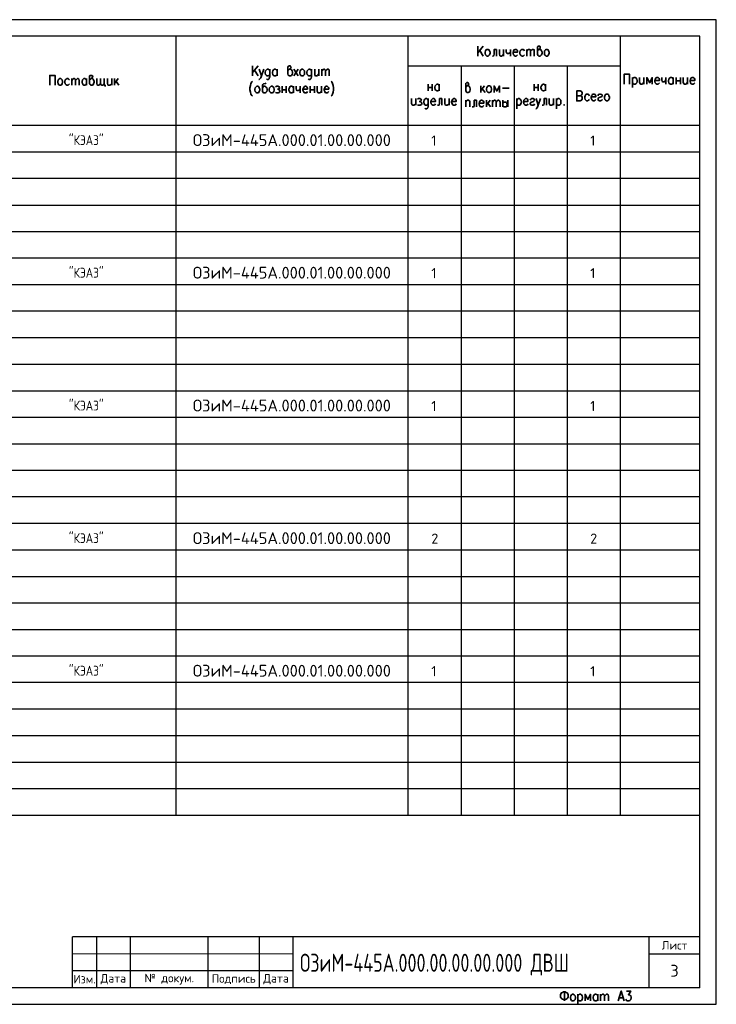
# Model space of a CAD drawing. Header units: millimetres. Extents: x -2 to 2563, y -1050 to -750.
# Tile 9 of 16: x 1066 to 1279, y -1050 to -750. Entities that reach past the tile are written whole.
import ezdxf

# ---------------------------------------------------------------- set-up
doc = ezdxf.new("R2010")
doc.units = ezdxf.units.MM
doc.layers.add('Cont', color=6, linetype='Continuous')
doc.layers.add('Text', color=3, linetype='Continuous')
doc.styles.add('Isocpeur', font='isocpeur.ttf')
doc.styles.add('simplex', font='simplex.shx', dxfattribs={"width": 0.9})
doc.styles.add('Style1', font='romans.shx', dxfattribs={"width": 0.8})

msp = doc.modelspace()

# ---------------------------------------------------------------- linework, layer by layer
at = {"color": 7, "linetype": 'Continuous', "lineweight": 25}
for p, q in [((1278.51, -750.23), (854.48, -750.23)), ((1278.51, -1050.02), (1278.51, -750.23)), ((1273.53, -790.6), (874.66, -790.6)), ((1273.53, -798.63), (874.66, -798.63)), ((1273.53, -806.76), (874.66, -806.76)), ((1273.53, -814.8), (874.66, -814.8)), ((1273.53, -822.84), (874.66, -822.84)), ((1273.53, -830.96), (874.66, -830.96)), ((1273.53, -839), (874.66, -839)), ((1273.53, -847.13), (874.66, -847.13)), ((1273.53, -855.17), (874.66, -855.17)), ((1273.53, -863.29), (874.66, -863.29)), ((1273.53, -871.33), (874.66, -871.33)), ((1273.53, -879.46), (874.66, -879.46)), ((1273.53, -887.5), (874.66, -887.5)), ((1273.53, -895.53), (874.66, -895.53)), ((1273.53, -903.66), (874.66, -903.66)), ((1273.53, -911.7), (874.66, -911.7)), ((1273.53, -919.83), (874.66, -919.83)), ((1273.53, -927.86), (874.66, -927.86)), ((1273.53, -935.99), (874.66, -935.99)), ((1273.53, -944.03), (874.66, -944.03)), ((1273.53, -952.07), (874.66, -952.07)), ((1273.53, -960.19), (874.66, -960.19)), ((1273.53, -968.23), (874.66, -968.23)), ((1273.53, -976.36), (874.66, -976.36)), ((1273.53, -984.4), (874.66, -984.4)), ((854.48, -1050.02), (1278.51, -1050.02))]:
    msp.add_line(p, q, dxfattribs=at)
at = {"color": 7, "linetype": 'Continuous', "lineweight": 35}
for p, q in [((1207.57, -758.27), (1205.91, -760.28)), ((1205.91, -758.27), (1205.91, -761.33)), ((1207.57, -761.33), (1206.52, -759.58)), ((1211.58, -759.32), (1211.58, -761.33)), ((1213.77, -759.32), (1213.77, -761.33)), ((1215.87, -759.32), (1215.87, -761.33)), ((1220.85, -759.32), (1220.85, -761.33)), ((1139.06, -764.3), (1137.4, -766.31)), ((1137.4, -764.3), (1137.4, -767.35)), ((1139.06, -767.35), (1138.01, -765.61)), ((1144.83, -765.34), (1144.83, -767.35)), ((1149.98, -765.34), (1151.3, -767.35)), ((1151.3, -765.34), (1149.98, -767.35)), ((1157.5, -765.34), (1157.5, -767.35)), ((1158.46, -765.34), (1158.46, -767.35)), ((1082.36, -768.14), (1082.36, -770.15)), ((1086.81, -768.14), (1086.81, -770.15)), ((1094.5, -768.14), (1094.5, -770.15)), ((1095.37, -768.14), (1095.37, -770.15)), ((1096.51, -768.14), (1095.37, -769.63)), ((1095.81, -769.01), (1096.69, -770.15)), ((1190.79, -769.89), (1190.79, -771.9)), ((1192.01, -769.89), (1192.01, -771.9)), ((1194.2, -769.89), (1194.2, -771.9)), ((1206.87, -770.41), (1206.87, -772.42)), ((1208, -770.41), (1206.87, -771.81)), ((1223.12, -769.89), (1223.12, -771.9)), ((1224.34, -769.89), (1224.34, -771.9)), ((1226.53, -769.89), (1226.53, -771.9)), ((1253, -767.88), (1253, -770.85)), ((1256.5, -767.88), (1256.5, -769.89)), ((1263.14, -767.88), (1263.14, -769.89)), ((1265.41, -767.88), (1265.41, -769.89)), ((1266.28, -767.88), (1266.28, -769.89)), ((1266.28, -768.84), (1267.59, -768.84)), ((1267.59, -767.88), (1267.59, -769.89)), ((1269.78, -767.88), (1269.78, -769.89)), ((1146.4, -770.5), (1146.4, -772.51)), ((1146.4, -771.55), (1147.63, -771.55)), ((1147.63, -770.5), (1147.63, -772.51)), ((1149.81, -770.5), (1149.81, -772.51)), ((1151.91, -770.5), (1151.91, -772.51)), ((1154.88, -770.5), (1154.88, -772.51)), ((1154.88, -771.55), (1156.19, -771.55)), ((1156.19, -770.5), (1156.19, -772.51)), ((1158.37, -770.5), (1158.37, -772.51)), ((1190.79, -770.85), (1192.01, -770.85)), ((1207.3, -771.29), (1208.18, -772.42)), ((1213.42, -771.11), (1215.52, -771.11)), ((1223.12, -770.85), (1224.34, -770.85)), ((1187.03, -774.26), (1187.03, -776.27)), ((1194.98, -774.26), (1194.98, -776.27)), ((1197.17, -774.26), (1197.17, -776.27)), ((1202.24, -774.78), (1202.24, -776.79)), ((1205.56, -774.78), (1205.56, -776.79)), ((1208.53, -774.78), (1208.53, -776.79)), ((1209.66, -774.78), (1208.53, -776.27)), ((1208.96, -775.65), (1209.84, -776.79)), ((1210.36, -774.78), (1210.36, -776.79)), ((1213.59, -774.78), (1213.59, -776.79)), ((1215.08, -774.78), (1215.08, -776.79)), ((1217.79, -774.26), (1217.79, -777.32)), ((1226.79, -774.26), (1226.79, -776.27)), ((1228.97, -774.26), (1228.97, -776.27)), ((1229.85, -774.26), (1229.85, -777.32)), ((1232.29, -1046), (1232.29, -1048.97)), ((1236.4, -1046.96), (1236.4, -1050.02)), ((1242.43, -1046.96), (1242.43, -1048.97)), ((1243.3, -1046.96), (1243.3, -1048.97)), ((1248.98, -1048.01), (1250.12, -1048.01))]:
    msp.add_line(p, q, dxfattribs=at)
at = {"color": 7, "lineweight": 20}
msp.add_line((1082.61, -1034.63), (1149.69, -1034.63), dxfattribs=at)
at = {"color": 7, "linetype": 'Continuous', "lineweight": 35}
for points in [[(1224.08, -759.75), (1224.25, -759.4), (1224.52, -759.32), (1224.87, -758.97), (1224.95, -758.7), (1224.87, -758.44), (1224.78, -758.27), (1224.43, -758.27), (1224.17, -758.44), (1224.08, -758.53), (1224.08, -760.71), (1224.17, -760.98), (1224.25, -761.15), (1224.52, -761.33), (1224.87, -761.33), (1225.13, -761.15), (1225.3, -760.89), (1225.48, -760.45), (1225.48, -760.1), (1225.3, -759.75), (1225.13, -759.4), (1224.87, -759.32), (1224.52, -759.32)], [(1211.58, -759.32), (1210.89, -759.32), (1210.89, -760.71), (1210.8, -761.15), (1210.54, -761.33), (1210.36, -761.33)], [(1212.55, -759.32), (1212.55, -760.71), (1212.63, -761.15), (1212.9, -761.33), (1213.24, -761.33), (1213.42, -761.15), (1213.77, -760.71)], [(1214.56, -759.32), (1214.56, -760.01), (1214.73, -760.45), (1214.9, -760.54), (1215.25, -760.54), (1215.52, -760.45), (1215.87, -760.01)], [(1216.65, -760.1), (1218.05, -760.1), (1218.05, -759.84), (1217.96, -759.58), (1217.79, -759.4), (1217.61, -759.32), (1217.26, -759.32), (1217, -759.4), (1216.83, -759.75), (1216.65, -760.1), (1216.65, -760.45), (1216.83, -760.89), (1217, -761.15), (1217.26, -761.33), (1217.61, -761.33), (1217.79, -761.15), (1218.05, -760.89)], [(1220.15, -759.75), (1219.89, -759.4), (1219.71, -759.32), (1219.36, -759.32), (1219.1, -759.4), (1218.84, -759.75), (1218.75, -760.1), (1218.75, -760.45), (1218.84, -760.89), (1219.1, -761.15), (1219.36, -761.33), (1219.71, -761.33), (1219.89, -761.15), (1220.15, -760.89)], [(1220.85, -759.84), (1221.2, -759.4), (1221.37, -759.32), (1221.63, -759.32), (1221.89, -759.4), (1221.98, -759.84), (1221.98, -761.33)], [(1221.98, -759.84), (1222.33, -759.4), (1222.59, -759.32), (1222.77, -759.32), (1223.03, -759.4), (1223.12, -759.84), (1223.12, -761.33)], [(1148.15, -765.78), (1148.41, -765.52), (1148.59, -765.34), (1148.94, -765.08), (1149.11, -764.73), (1148.94, -764.47), (1148.85, -764.3), (1148.5, -764.3), (1148.24, -764.47), (1148.15, -764.65), (1148.15, -766.74), (1148.24, -767.09), (1148.41, -767.18), (1148.59, -767.35), (1148.94, -767.35), (1149.2, -767.18), (1149.46, -766.92), (1149.55, -766.48), (1149.55, -766.22), (1149.46, -765.78), (1149.2, -765.52), (1148.94, -765.34), (1148.59, -765.34)], [(1075.63, -770.15), (1075.63, -767.18), (1077.29, -767.18), (1077.29, -770.15)], [(1087.77, -768.58), (1088.03, -768.32), (1088.21, -768.14), (1088.56, -767.88), (1088.73, -767.53), (1088.56, -767.27), (1088.47, -767.18), (1088.12, -767.18), (1087.86, -767.27), (1087.77, -767.44), (1087.77, -769.63), (1087.86, -769.89), (1088.03, -770.06), (1088.21, -770.15), (1088.56, -770.15), (1088.82, -770.06), (1089, -769.71), (1089.17, -769.28), (1089.17, -769.01), (1089, -768.58), (1088.82, -768.32), (1088.56, -768.14), (1088.21, -768.14)], [(1140.11, -767.35), (1139.85, -767.97), (1139.59, -768.23), (1139.41, -768.4), (1139.24, -768.4)], [(1139.41, -765.34), (1140.11, -767.35), (1140.81, -765.34)], [(1142.64, -765.78), (1142.47, -765.61), (1142.38, -765.52), (1142.12, -765.34), (1141.86, -765.34), (1141.6, -765.52), (1141.33, -765.78), (1141.25, -766.22), (1141.25, -766.48), (1141.33, -766.92), (1141.6, -767.18), (1141.86, -767.35), (1142.12, -767.35), (1142.38, -767.18), (1142.64, -766.92)], [(1142.64, -765.34), (1142.64, -767.62), (1142.47, -768.05), (1142.38, -768.23), (1142.12, -768.4), (1141.86, -768.4), (1141.6, -768.23)], [(1144.83, -766.92), (1144.57, -767.18), (1144.39, -767.35), (1144.04, -767.35), (1143.78, -767.18), (1143.69, -767.09), (1143.52, -766.92), (1143.43, -766.48), (1143.43, -766.22), (1143.52, -765.78), (1143.78, -765.52), (1144.04, -765.34), (1144.39, -765.34), (1144.57, -765.52), (1144.83, -765.78)], [(1155.31, -765.78), (1155.23, -765.61), (1155.05, -765.52), (1154.88, -765.34), (1154.53, -765.34), (1154.27, -765.52), (1154, -765.78), (1153.92, -766.22), (1153.92, -766.48), (1154, -766.92), (1154.27, -767.18), (1154.53, -767.35), (1154.88, -767.35), (1155.05, -767.18), (1155.31, -766.92)], [(1155.31, -765.34), (1155.31, -767.62), (1155.23, -768.05), (1155.05, -768.23), (1154.88, -768.4), (1154.53, -768.4), (1154.27, -768.23)], [(1156.28, -765.34), (1156.28, -766.74), (1156.36, -767.18), (1156.63, -767.35), (1156.97, -767.35), (1157.15, -767.18), (1157.5, -766.74)], [(1158.46, -765.87), (1158.81, -765.52), (1158.98, -765.34), (1159.25, -765.34), (1159.51, -765.52), (1159.6, -765.87), (1159.6, -767.35)], [(1159.6, -765.87), (1159.95, -765.52), (1160.12, -765.34), (1160.38, -765.34), (1160.64, -765.52), (1160.73, -765.87), (1160.73, -767.35)], [(1250.47, -769.89), (1250.47, -766.83), (1252.13, -766.83), (1252.13, -769.89)], [(1081.66, -768.58), (1081.39, -768.32), (1081.22, -768.14), (1080.87, -768.14), (1080.61, -768.32), (1080.35, -768.58), (1080.26, -769.01), (1080.26, -769.28), (1080.35, -769.71), (1080.61, -770.06), (1080.87, -770.15), (1081.22, -770.15), (1081.39, -770.06), (1081.66, -769.71)], [(1082.36, -768.75), (1082.7, -768.32), (1082.88, -768.14), (1083.14, -768.14), (1083.4, -768.32), (1083.49, -768.75), (1083.49, -770.15)], [(1083.49, -768.75), (1083.84, -768.32), (1084.1, -768.14), (1084.28, -768.14), (1084.54, -768.32), (1084.63, -768.75), (1084.63, -770.15)], [(1086.81, -769.71), (1086.64, -770.06), (1086.37, -770.15), (1086.03, -770.15), (1085.85, -770.06), (1085.68, -769.89), (1085.59, -769.71), (1085.5, -769.28), (1085.5, -769.01), (1085.59, -768.58), (1085.85, -768.32), (1086.03, -768.14), (1086.37, -768.14), (1086.64, -768.32), (1086.81, -768.58)], [(1091.09, -769.63), (1090.74, -770.06), (1090.57, -770.15), (1090.31, -770.15), (1090.04, -770.06), (1089.96, -769.63), (1089.96, -768.14)], [(1092.23, -769.63), (1091.97, -770.06), (1091.7, -770.15), (1091.44, -770.15), (1091.27, -770.06), (1091.09, -769.63), (1091.09, -768.14)], [(1092.23, -768.14), (1092.23, -770.15), (1092.49, -770.15), (1092.49, -770.59)], [(1093.19, -768.14), (1093.19, -769.63), (1093.28, -770.06), (1093.54, -770.15), (1093.89, -770.15), (1094.15, -770.06), (1094.5, -769.63)], [(1137.4, -768.93), (1137.14, -769.19), (1136.88, -769.63), (1136.7, -770.24), (1136.53, -770.94), (1136.53, -771.55), (1136.7, -772.25), (1136.88, -772.86), (1137.14, -773.3), (1137.4, -773.56)], [(1141.51, -769.54), (1141.33, -769.63), (1140.72, -769.8), (1140.46, -769.98), (1140.37, -770.24), (1140.37, -771.99), (1140.46, -772.25), (1140.64, -772.42), (1140.81, -772.51), (1141.16, -772.51), (1141.42, -772.42), (1141.68, -772.07), (1141.77, -771.72), (1141.77, -771.37), (1141.68, -770.94), (1141.51, -770.85), (1141.42, -770.67), (1141.16, -770.5), (1140.81, -770.5), (1140.64, -770.67), (1140.37, -770.94)], [(1161.26, -768.93), (1161.52, -769.19), (1161.69, -769.63), (1161.95, -770.24), (1162.04, -770.94), (1162.04, -771.55), (1161.95, -772.25), (1161.69, -772.86), (1161.52, -773.3), (1161.26, -773.56)], [(1194.2, -771.46), (1194.02, -771.72), (1193.76, -771.9), (1193.41, -771.9), (1193.24, -771.72), (1193.06, -771.64), (1192.97, -771.46), (1192.89, -771.02), (1192.89, -770.76), (1192.97, -770.33), (1193.24, -770.06), (1193.41, -769.89), (1193.76, -769.89), (1194.02, -770.06), (1194.2, -770.33)], [(1202.24, -770.85), (1202.5, -770.5), (1202.67, -770.41), (1203.02, -770.06), (1203.2, -769.8), (1203.02, -769.54), (1202.93, -769.36), (1202.58, -769.36), (1202.41, -769.54), (1202.24, -769.63), (1202.24, -771.81), (1202.41, -772.07), (1202.5, -772.25), (1202.67, -772.42), (1203.02, -772.42), (1203.28, -772.25), (1203.55, -771.99), (1203.63, -771.55), (1203.63, -771.29), (1203.55, -770.85), (1203.28, -770.5), (1203.02, -770.41), (1202.67, -770.41)], [(1212.55, -772.42), (1212.55, -770.41), (1211.67, -771.99), (1210.89, -770.41), (1210.89, -772.42)], [(1226.53, -771.46), (1226.35, -771.72), (1226.09, -771.9), (1225.74, -771.9), (1225.48, -771.72), (1225.39, -771.64), (1225.3, -771.46), (1225.13, -771.02), (1225.13, -770.76), (1225.3, -770.33), (1225.48, -770.06), (1225.74, -769.89), (1226.09, -769.89), (1226.35, -770.06), (1226.53, -770.33)], [(1253, -768.32), (1253.26, -767.97), (1253.53, -767.88), (1253.79, -767.88), (1254.05, -767.97), (1254.31, -768.32), (1254.4, -768.75), (1254.4, -769.01), (1254.31, -769.45), (1254.05, -769.71), (1253.79, -769.89), (1253.53, -769.89), (1253.26, -769.71), (1253, -769.45)], [(1255.19, -767.88), (1255.19, -769.28), (1255.36, -769.71), (1255.53, -769.89), (1255.88, -769.89), (1256.15, -769.71), (1256.5, -769.28)], [(1259.03, -769.89), (1259.03, -767.88), (1258.24, -769.45), (1257.37, -767.88), (1257.37, -769.89)], [(1259.82, -768.75), (1261.21, -768.75), (1261.21, -768.4), (1261.13, -768.14), (1260.95, -767.97), (1260.78, -767.88), (1260.43, -767.88), (1260.17, -767.97), (1259.9, -768.32), (1259.82, -768.75), (1259.82, -769.01), (1259.9, -769.45), (1260.17, -769.71), (1260.43, -769.89), (1260.78, -769.89), (1260.95, -769.71), (1261.21, -769.45)], [(1261.91, -767.88), (1261.91, -768.58), (1262, -769.01), (1262.26, -769.19), (1262.61, -769.19), (1262.87, -769.01), (1263.14, -768.58)], [(1265.41, -769.45), (1265.15, -769.71), (1264.88, -769.89), (1264.53, -769.89), (1264.36, -769.71), (1264.18, -769.63), (1264.1, -769.45), (1264.01, -769.01), (1264.01, -768.75), (1264.1, -768.32), (1264.36, -767.97), (1264.53, -767.88), (1264.88, -767.88), (1265.15, -767.97), (1265.41, -768.32)], [(1268.47, -767.88), (1268.47, -769.28), (1268.64, -769.71), (1268.82, -769.89), (1269.17, -769.89), (1269.43, -769.71), (1269.78, -769.28)], [(1270.56, -768.75), (1271.96, -768.75), (1271.96, -768.4), (1271.87, -768.14), (1271.7, -767.97), (1271.52, -767.88), (1271.17, -767.88), (1270.91, -767.97), (1270.65, -768.32), (1270.56, -768.75), (1270.56, -769.01), (1270.65, -769.45), (1270.91, -769.71), (1271.17, -769.89), (1271.52, -769.89), (1271.7, -769.71), (1271.96, -769.45)], [(1144.39, -770.67), (1144.74, -770.5), (1145.09, -770.5), (1145.44, -770.67), (1145.53, -770.94), (1145.44, -771.29), (1145.18, -771.37), (1144.92, -771.37)], [(1145.18, -771.37), (1145.44, -771.55), (1145.53, -771.72), (1145.7, -771.99), (1145.53, -772.25), (1145.44, -772.42), (1145.18, -772.51), (1144.74, -772.51), (1144.39, -772.42)], [(1149.81, -772.07), (1149.63, -772.42), (1149.37, -772.51), (1149.02, -772.51), (1148.76, -772.42), (1148.67, -772.25), (1148.59, -772.07), (1148.41, -771.72), (1148.41, -771.37), (1148.59, -770.94), (1148.76, -770.67), (1149.02, -770.5), (1149.37, -770.5), (1149.63, -770.67), (1149.81, -770.94)], [(1150.68, -770.5), (1150.68, -771.29), (1150.77, -771.72), (1150.95, -771.81), (1151.3, -771.81), (1151.56, -771.72), (1151.91, -771.29)], [(1152.69, -771.37), (1154.09, -771.37), (1154.09, -771.11), (1154, -770.85), (1153.92, -770.67), (1153.65, -770.5), (1153.3, -770.5), (1153.04, -770.67), (1152.87, -770.94), (1152.69, -771.37), (1152.69, -771.72), (1152.87, -772.07), (1153.04, -772.42), (1153.3, -772.51), (1153.65, -772.51), (1153.92, -772.42), (1154.09, -772.07)], [(1157.06, -770.5), (1157.06, -771.99), (1157.24, -772.42), (1157.41, -772.51), (1157.76, -772.51), (1158.02, -772.42), (1158.37, -771.99)], [(1159.16, -771.37), (1160.56, -771.37), (1160.56, -771.11), (1160.47, -770.85), (1160.29, -770.67), (1160.12, -770.5), (1159.77, -770.5), (1159.51, -770.67), (1159.33, -770.94), (1159.16, -771.37), (1159.16, -771.72), (1159.33, -772.07), (1159.51, -772.42), (1159.77, -772.51), (1160.12, -772.51), (1160.29, -772.42), (1160.56, -772.07)], [(1237.1, -771.9), (1236.05, -771.9), (1236.05, -774.96), (1237.1, -774.96), (1237.45, -774.78), (1237.54, -774.61), (1237.71, -774.34), (1237.71, -773.91), (1237.54, -773.65), (1237.45, -773.47), (1237.1, -773.38), (1236.05, -773.38)], [(1237.1, -771.9), (1237.45, -772.07), (1237.54, -772.16), (1237.71, -772.51), (1237.71, -772.77), (1237.54, -773.03), (1237.45, -773.21), (1237.1, -773.38)], [(1239.89, -773.38), (1239.63, -773.03), (1239.37, -772.95), (1239.02, -772.95), (1238.85, -773.03), (1238.58, -773.38), (1238.5, -773.73), (1238.5, -774.08), (1238.58, -774.52), (1238.85, -774.78), (1239.02, -774.96), (1239.37, -774.96), (1239.63, -774.78), (1239.89, -774.52)], [(1240.42, -773.73), (1241.82, -773.73), (1241.82, -773.47), (1241.73, -773.21), (1241.64, -773.03), (1241.38, -772.95), (1241.03, -772.95), (1240.77, -773.03), (1240.59, -773.38), (1240.42, -773.73), (1240.42, -774.08), (1240.59, -774.52), (1240.77, -774.78), (1241.03, -774.96), (1241.38, -774.96), (1241.64, -774.78), (1241.82, -774.52)], [(1242.52, -773.38), (1242.6, -773.03), (1242.95, -772.95), (1243.3, -772.95), (1243.65, -773.03), (1243.83, -773.38), (1243.65, -773.65), (1243.48, -773.73), (1242.87, -773.91), (1242.6, -774.08), (1242.52, -774.34), (1242.52, -774.52), (1242.6, -774.78), (1242.95, -774.96), (1243.3, -774.96), (1243.65, -774.78), (1243.83, -774.52)], [(1185.72, -774.26), (1185.72, -775.74), (1185.9, -776.18), (1186.07, -776.27), (1186.42, -776.27), (1186.68, -776.18), (1187.03, -775.74)], [(1187.56, -774.43), (1187.91, -774.26), (1188.26, -774.26), (1188.6, -774.43), (1188.78, -774.69), (1188.6, -774.96), (1188.43, -775.13), (1188.08, -775.13)], [(1188.43, -775.13), (1188.6, -775.31), (1188.78, -775.39), (1188.87, -775.74), (1188.78, -776), (1188.6, -776.18), (1188.43, -776.27), (1187.91, -776.27), (1187.56, -776.18)], [(1190.79, -774.69), (1190.7, -774.61), (1190.61, -774.43), (1190.35, -774.26), (1190, -774.26), (1189.83, -774.43), (1189.57, -774.69), (1189.48, -775.13), (1189.48, -775.39), (1189.57, -775.83), (1189.83, -776.18), (1190, -776.27), (1190.35, -776.27), (1190.61, -776.18), (1190.79, -775.83)], [(1190.79, -774.26), (1190.79, -776.62), (1190.7, -777.05), (1190.61, -777.14), (1190.35, -777.32), (1190, -777.32), (1189.83, -777.14)], [(1191.66, -775.13), (1193.06, -775.13), (1193.06, -774.87), (1192.89, -774.61), (1192.8, -774.43), (1192.54, -774.26), (1192.19, -774.26), (1192.01, -774.43), (1191.75, -774.69), (1191.66, -775.13), (1191.66, -775.39), (1191.75, -775.83), (1192.01, -776.18), (1192.19, -776.27), (1192.54, -776.27), (1192.8, -776.18), (1193.06, -775.83)], [(1194.98, -774.26), (1194.28, -774.26), (1194.28, -775.74), (1194.2, -776.18), (1193.93, -776.27), (1193.67, -776.27)], [(1195.94, -774.26), (1195.94, -775.74), (1196.03, -776.18), (1196.29, -776.27), (1196.56, -776.27), (1196.82, -776.18), (1197.17, -775.74)], [(1197.95, -775.13), (1199.35, -775.13), (1199.35, -774.87), (1199.26, -774.61), (1199.18, -774.43), (1198.92, -774.26), (1198.57, -774.26), (1198.3, -774.43), (1198.13, -774.69), (1197.95, -775.13), (1197.95, -775.39), (1198.13, -775.83), (1198.3, -776.18), (1198.57, -776.27), (1198.92, -776.27), (1199.18, -776.18), (1199.35, -775.83)], [(1202.24, -775.39), (1202.5, -774.96), (1202.76, -774.78), (1203.11, -774.78), (1203.37, -774.96), (1203.46, -775.22), (1203.46, -776.79)], [(1205.56, -774.78), (1204.86, -774.78), (1204.86, -776.27), (1204.77, -776.62), (1204.51, -776.79), (1204.24, -776.79)], [(1206.34, -775.65), (1207.74, -775.65), (1207.74, -775.39), (1207.65, -775.04), (1207.48, -774.96), (1207.3, -774.78), (1206.95, -774.78), (1206.69, -774.96), (1206.43, -775.22), (1206.34, -775.65), (1206.34, -775.92), (1206.43, -776.35), (1206.69, -776.62), (1206.95, -776.79), (1207.3, -776.79), (1207.48, -776.62), (1207.74, -776.35)], [(1210.36, -775.39), (1210.71, -774.96), (1210.97, -774.78), (1211.24, -774.78), (1211.41, -774.96), (1211.5, -775.39), (1211.5, -776.79)], [(1211.5, -775.39), (1211.85, -774.96), (1212.11, -774.78), (1212.37, -774.78), (1212.55, -774.96), (1212.72, -775.39), (1212.72, -776.79)], [(1213.59, -775.65), (1213.77, -775.48), (1213.94, -775.39), (1214.29, -775.39), (1214.47, -775.39), (1214.64, -775.48), (1214.73, -775.65), (1214.9, -775.92), (1214.9, -776.27), (1214.73, -776.53), (1214.64, -776.62), (1214.47, -776.79), (1213.94, -776.79), (1213.77, -776.62), (1213.59, -776.53)], [(1217.79, -774.69), (1217.96, -774.43), (1218.23, -774.26), (1218.57, -774.26), (1218.84, -774.43), (1219.01, -774.69), (1219.19, -775.13), (1219.19, -775.39), (1219.01, -775.83), (1218.84, -776.18), (1218.57, -776.27), (1218.23, -776.27), (1217.96, -776.18), (1217.79, -775.83)], [(1219.89, -775.13), (1221.2, -775.13), (1221.2, -774.87), (1221.11, -774.61), (1221.02, -774.43), (1220.76, -774.26), (1220.41, -774.26), (1220.23, -774.43), (1219.97, -774.69), (1219.89, -775.13), (1219.89, -775.39), (1219.97, -775.83), (1220.23, -776.18), (1220.41, -776.27), (1220.76, -776.27), (1221.02, -776.18), (1221.2, -775.83)], [(1221.89, -774.69), (1222.07, -774.43), (1222.42, -774.26), (1222.77, -774.26), (1223.12, -774.43), (1223.21, -774.69), (1223.12, -774.96), (1222.86, -775.13), (1222.24, -775.31), (1222.07, -775.39), (1221.89, -775.74), (1221.89, -775.83), (1222.07, -776.18), (1222.42, -776.27), (1222.77, -776.27), (1223.12, -776.18), (1223.21, -775.83)], [(1224.34, -776.27), (1224.08, -776.88), (1223.9, -777.14), (1223.64, -777.32), (1223.56, -777.32)], [(1223.64, -774.26), (1224.34, -776.27), (1225.04, -774.26)], [(1226.79, -774.26), (1226.09, -774.26), (1226.09, -775.74), (1226, -776.18), (1225.74, -776.27), (1225.48, -776.27)], [(1227.66, -774.26), (1227.66, -775.74), (1227.84, -776.18), (1228.01, -776.27), (1228.36, -776.27), (1228.62, -776.18), (1228.97, -775.74)], [(1229.85, -774.69), (1230.11, -774.43), (1230.37, -774.26), (1230.72, -774.26), (1230.89, -774.43), (1231.16, -774.69), (1231.24, -775.13), (1231.24, -775.39), (1231.16, -775.83), (1230.89, -776.18), (1230.72, -776.27), (1230.37, -776.27), (1230.11, -776.18), (1229.85, -775.83)], [(1248.63, -1048.97), (1249.59, -1046), (1250.47, -1048.97)], [(1251.17, -1046), (1252.48, -1046), (1251.78, -1047.13), (1252.13, -1047.13), (1252.3, -1047.31), (1252.48, -1047.39), (1252.56, -1047.83), (1252.56, -1048.09), (1252.48, -1048.53), (1252.21, -1048.88), (1251.86, -1048.97), (1251.52, -1048.97), (1251.17, -1048.88), (1251.08, -1048.7), (1250.99, -1048.44)], [(1236.4, -1047.39), (1236.66, -1047.13), (1236.84, -1046.96), (1237.19, -1046.96), (1237.45, -1047.13), (1237.71, -1047.39), (1237.8, -1047.83), (1237.8, -1048.09), (1237.71, -1048.53), (1237.45, -1048.88), (1237.19, -1048.97), (1236.84, -1048.97), (1236.66, -1048.88), (1236.4, -1048.53)], [(1240.24, -1048.97), (1240.24, -1046.96), (1239.46, -1048.53), (1238.58, -1046.96), (1238.58, -1048.97)], [(1242.43, -1048.53), (1242.17, -1048.88), (1241.99, -1048.97), (1241.64, -1048.97), (1241.38, -1048.88), (1241.29, -1048.7), (1241.12, -1048.53), (1241.03, -1048.09), (1241.03, -1047.83), (1241.12, -1047.39), (1241.38, -1047.13), (1241.64, -1046.96), (1241.99, -1046.96), (1242.17, -1047.13), (1242.43, -1047.39)], [(1243.3, -1047.57), (1243.65, -1047.13), (1243.91, -1046.96), (1244.18, -1046.96), (1244.35, -1047.13), (1244.53, -1047.57), (1244.53, -1048.97)], [(1244.53, -1047.57), (1244.87, -1047.13), (1245.05, -1046.96), (1245.31, -1046.96), (1245.57, -1047.13), (1245.66, -1047.57), (1245.66, -1048.97)]]:
    msp.add_lwpolyline(points, dxfattribs=at)
for points in [[(1208.7, -759.32), (1209.05, -759.32), (1209.31, -759.4), (1209.49, -759.75), (1209.66, -760.1), (1209.66, -760.45), (1209.49, -760.89), (1209.31, -761.15), (1209.05, -761.33), (1208.7, -761.33), (1208.44, -761.15), (1208.26, -760.89), (1208.18, -760.45), (1208.18, -760.1), (1208.26, -759.75), (1208.44, -759.4)], [(1226.7, -759.32), (1227.05, -759.32), (1227.31, -759.4), (1227.49, -759.75), (1227.66, -760.1), (1227.66, -760.45), (1227.49, -760.89), (1227.31, -761.15), (1227.05, -761.33), (1226.7, -761.33), (1226.53, -761.15), (1226.26, -760.89), (1226.18, -760.45), (1226.18, -760.1), (1226.26, -759.75), (1226.53, -759.4)], [(1152.34, -765.34), (1152.69, -765.34), (1152.87, -765.52), (1153.13, -765.78), (1153.22, -766.22), (1153.22, -766.48), (1153.13, -766.92), (1152.87, -767.18), (1152.69, -767.35), (1152.34, -767.35), (1152.08, -767.18), (1151.82, -766.92), (1151.73, -766.48), (1151.73, -766.22), (1151.82, -765.78), (1152.08, -765.52)], [(1078.69, -768.14), (1079.04, -768.14), (1079.21, -768.32), (1079.47, -768.58), (1079.56, -769.01), (1079.56, -769.28), (1079.47, -769.71), (1079.21, -770.06), (1079.04, -770.15), (1078.69, -770.15), (1078.42, -770.06), (1078.16, -769.71), (1078.07, -769.28), (1078.07, -769.01), (1078.16, -768.58), (1078.42, -768.32)], [(1209.14, -770.41), (1209.49, -770.41), (1209.75, -770.5), (1210.01, -770.85), (1210.1, -771.29), (1210.1, -771.55), (1210.01, -771.99), (1209.75, -772.25), (1209.49, -772.42), (1209.14, -772.42), (1208.96, -772.25), (1208.7, -771.99), (1208.61, -771.55), (1208.61, -771.29), (1208.7, -770.85), (1208.96, -770.5)], [(1138.63, -770.5), (1138.98, -770.5), (1139.24, -770.67), (1139.41, -770.94), (1139.59, -771.37), (1139.59, -771.72), (1139.41, -772.07), (1139.24, -772.42), (1138.98, -772.51), (1138.63, -772.51), (1138.45, -772.42), (1138.19, -772.07), (1138.1, -771.72), (1138.1, -771.37), (1138.19, -770.94), (1138.45, -770.67)], [(1142.99, -770.5), (1143.34, -770.5), (1143.61, -770.67), (1143.87, -770.94), (1143.96, -771.37), (1143.96, -771.72), (1143.87, -772.07), (1143.61, -772.42), (1143.34, -772.51), (1142.99, -772.51), (1142.82, -772.42), (1142.56, -772.07), (1142.47, -771.72), (1142.47, -771.37), (1142.56, -770.94), (1142.82, -770.67)], [(1245.05, -772.95), (1245.4, -772.95), (1245.66, -773.03), (1245.84, -773.38), (1246.01, -773.73), (1246.01, -774.08), (1245.84, -774.52), (1245.66, -774.78), (1245.4, -774.96), (1245.05, -774.96), (1244.79, -774.78), (1244.61, -774.52), (1244.53, -774.08), (1244.53, -773.73), (1244.61, -773.38), (1244.79, -773.03)], [(1232.21, -776), (1232.12, -776.18), (1232.21, -776.27), (1232.29, -776.18)], [(1232.03, -1046.26), (1232.47, -1046.26), (1232.82, -1046.43), (1233.08, -1046.52), (1233.34, -1046.87), (1233.43, -1047.13), (1233.43, -1047.74), (1233.34, -1048.01), (1233.08, -1048.27), (1232.82, -1048.44), (1232.47, -1048.53), (1232.03, -1048.53), (1231.68, -1048.44), (1231.42, -1048.27), (1231.24, -1048.01), (1231.07, -1047.74), (1231.07, -1047.13), (1231.24, -1046.87), (1231.42, -1046.52), (1231.68, -1046.43)], [(1234.65, -1046.96), (1235, -1046.96), (1235.26, -1047.13), (1235.53, -1047.39), (1235.61, -1047.83), (1235.61, -1048.09), (1235.53, -1048.53), (1235.26, -1048.88), (1235, -1048.97), (1234.65, -1048.97), (1234.48, -1048.88), (1234.21, -1048.53), (1234.13, -1048.09), (1234.13, -1047.83), (1234.21, -1047.39), (1234.48, -1047.13)]]:
    msp.add_lwpolyline(points, close=True, dxfattribs=at)
at = {"layer": 'Cont', "color": 7}
for p, q in [((1273.53, -755.21), (874.66, -755.21)), ((1113.99, -755.21), (1113.99, -992.52)), ((1184.67, -755.21), (1184.67, -992.52)), ((1249.24, -755.21), (1249.24, -992.52)), ((1273.53, -1044.95), (1273.53, -755.21)), ((1184.67, -764.3), (1249.24, -764.3)), ((1200.84, -764.3), (1200.84, -992.52)), ((1217, -764.3), (1217, -992.52)), ((1233.08, -764.3), (1233.08, -992.52)), ((1273.53, -782.47), (874.66, -782.47)), ((1273.53, -992.52), (874.66, -992.52)), ((1273.53, -1029.47), (1082.61, -1029.47)), ((1082.61, -1044.95), (1082.61, -1029.47)), ((1089.84, -1029.47), (1089.84, -1044.95)), ((1100.16, -1029.47), (1100.16, -1044.95)), ((1123.89, -1044.95), (1123.89, -1029.47)), ((1139.37, -1029.47), (1139.37, -1044.95)), ((1149.69, -1044.95), (1149.69, -1029.47)), ((1258.05, -1044.95), (1258.05, -1029.47)), ((1258.05, -1034.63), (1273.53, -1034.63)), ((1149.69, -1039.79), (1082.61, -1039.79)), ((1273.53, -1044.95), (874.66, -1044.95))]:
    msp.add_line(p, q, dxfattribs=at)

# ---------------------------------------------------------------- texts
at = {"color": 0, "lineweight": 35, "style": 'simplex', "width": 0.7}
msp.add_text('ОЗиМ-445А.000.00.00.00.000 ДВШ', height=5.5, dxfattribs=at).set_placement((1151.8, -1040.12))
at = {"lineweight": 25, "char_height": 3.612, "width": 81.4421, "attachment_point": 5, "style": 'Isocpeur'}
for insert in [(1159.91, -786.9), (1159.91, -827.26), (1159.91, -867.72), (1159.91, -908.09), (1159.91, -948.45)]:
    msp.add_mtext('\\pxsm1.5,ql;ОЗиМ-445А.000.01.00.00.000', dxfattribs=dict(at, insert=insert))
at = {"color": 7, "lineweight": 25, "attachment_point": 5, "style": 'Isocpeur'}
for s, insert, char_height, width in [('\\pxsm1.5,ql;{\\H0.85714x;1\\H1.13334x; }', (1232.5, -787.03), 3.612, 81.4421), ('\\pxsm1.5,ql;{\\H0.85714x;1}', (1280.86, -787.03), 3.612, 81.4421), ('\\pxsm1.5,ql;{\\H0.85714x;1\\H1.13334x; }', (1232.5, -827.4), 3.612, 81.4421), ('\\pxsm1.5,ql;{\\H0.85714x;1}', (1280.86, -827.4), 3.612, 81.4421), ('\\pxsm1.5,ql;{\\H0.85714x;1\\H1.13334x; }', (1232.5, -867.85), 3.612, 81.4421), ('\\pxsm1.5,ql;{\\H0.85714x;1}', (1280.86, -867.85), 3.612, 81.4421), ('\\pxsm1.5,ql;{\\H0.85714x;2}', (1232.5, -908.22), 3.612, 81.4421), ('\\pxsm1.5,ql;{\\H0.85714x;2}', (1280.86, -908.22), 3.612, 81.4421), ('\\pxsm1.5,ql;{\\H0.85714x;1\\H1.13334x; }', (1232.5, -948.59), 3.612, 81.4421), ('\\pxsm1.5,ql;{\\H0.85714x;1}', (1280.86, -948.59), 3.612, 81.4421), ('Лист', (1265.79, -1032.05), 2.58, 20.64), ('3', (1265.79, -1039.79), 3.61, 20.64), ('Изм.', (1086.23, -1042.37), 2.58, 20.64), ('Дата', (1095, -1042.37), 2.58, 20.64), ('№ докум.', (1112.03, -1042.37), 2.58, 20.64), ('Подпись', (1131.63, -1042.37), 2.58, 20.64), ('Дата', (1144.53, -1042.37), 2.58, 20.64)]:
    msp.add_mtext(s, dxfattribs=dict(at, insert=insert, char_height=char_height, width=width))
at = {"layer": 'Text', "style": 'Style1', "width": 0.8}
for p in [(1081.46, -788.4), (1081.46, -828.76), (1081.46, -869.22), (1081.46, -909.59), (1081.46, -949.95)]:
    msp.add_text('"КЭАЗ"', height=3, dxfattribs=at).set_placement(p)

doc.saveas('drawing.dxf')
